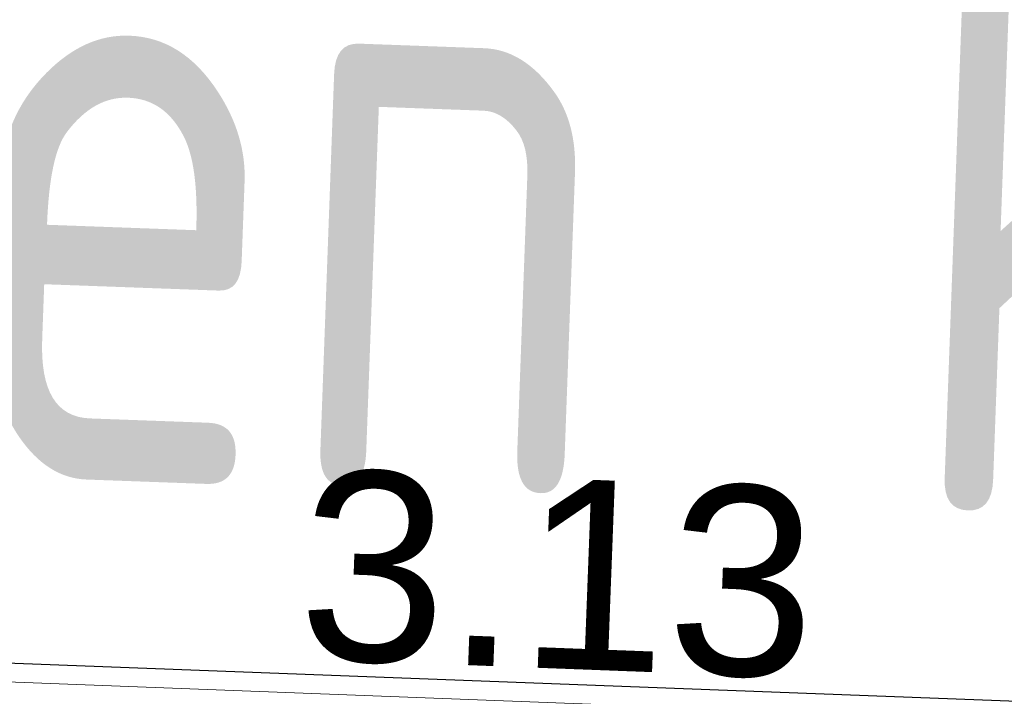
# Model space of a CAD drawing. Header units: millimetres. Extents: x 119024465 to 119292677, y 483022511 to 483148062.
# Tile 68 of 162: x 119091971 to 119092904, y 483062709 to 483063350. Entities that reach past the tile are written whole.
import ezdxf

# ---------------------------------------------------------------- set-up
doc = ezdxf.new("R2010")
doc.units = ezdxf.units.MM
doc.header["$LTSCALE"] = 100
doc.linetypes.add('B0703', pattern=[468.700004, 312.5, -156.200004])
doc.linetypes.add('CONTINUA', pattern=[0])
for name, color, linetype in [('450-2D', 6, 'CONTINUA'), ('BT00----_RUIMTENRS', 7, 'CONTINUOUS'), ('New_0', 7, 'CONTINUOUS'), ('New_82 Losse inrichting.LOSSE INRICHTING', 7, 'CONTINUOUS')]:
    doc.layers.add(name, color=color, linetype=linetype)
doc.styles.add('GENERATED_STYLE_1', font='arial.ttf')
doc.styles.get("Standard").update_dxf_attribs({"font": 'ISOCP.SHX'})

# ---------------------------------------------------------------- blocks, each defined once
blk = doc.blocks.new('Kubus 23[6]_1', base_point=(-14019.87, 35298.81))
at = {"layer": 'New_82 Losse inrichting.LOSSE INRICHTING', "color": 9, "linetype": 'B0703', "lineweight": 0, "flags": 128}
blk.add_lwpolyline([(-8687.87, 36251.81), (-14019.87, 36251.81), (-14019.87, 35298.81), (-8687.87, 35298.81)], close=True, dxfattribs=at)

msp = doc.modelspace()

# ---------------------------------------------------------------- linework, layer by layer
at = {"layer": '450-2D'}
msp.add_lwpolyline([(119091032.03, 483062775.74), (119096360.92, 483062573.62), (119096324.79, 483061620.99), (119090995.89, 483061823.11)], close=True, dxfattribs=at)

# ---------------------------------------------------------------- block references
at = {"layer": 'New_82 Losse inrichting.LOSSE INRICHTING', "color": 2, "linetype": 'B0703', "lineweight": 0, "rotation": 357.8278999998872}
msp.add_blockref('Kubus 23[6]_1', (119091003.07, 483061805), dxfattribs=at)

# ---------------------------------------------------------------- texts
at = {"layer": 'BT00----_RUIMTENRS', "width": 0.8}
msp.add_text('Demo en koude keuken', height=600, rotation=357.90911, dxfattribs=at).set_placement((119090227.3, 483062980.33))
at = {"layer": 'New_0', "color": 5, "linetype": 'Continuous', "lineweight": 0, "insert": (119092477.62, 483062732.74), "char_height": 180, "attachment_point": 8, "rotation": 357.8279, "style": 'GENERATED_STYLE_1'}
msp.add_mtext('\\A1;3.13', dxfattribs=at)

doc.saveas('drawing.dxf')
